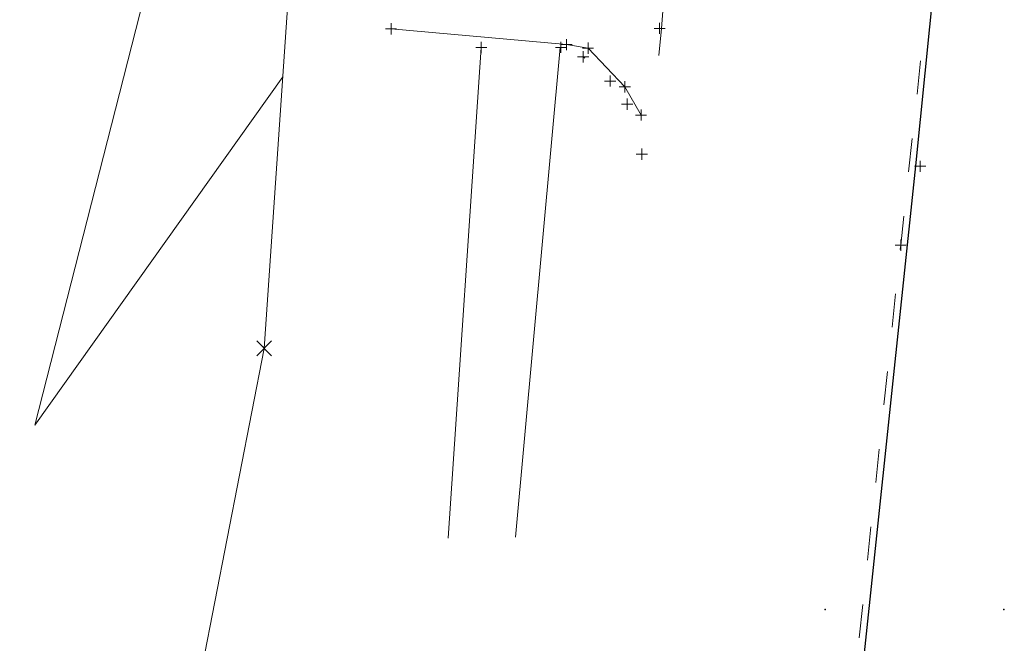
# Model space of a CAD drawing. Extents: x 1620613 to 1693141, y 557269 to 607790.
# Tile 250 of 256: x 1620924 to 1620968, y 607571 to 607599. Entities that reach past the tile are written whole.
import ezdxf

# ---------------------------------------------------------------- set-up
doc = ezdxf.new("R2010")
doc.units = 0
doc.header["$LTSCALE"] = 10
doc.header["$MEASUREMENT"] = 0
for name, pattern in [('DGN Style 1', [4.415544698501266, 0.007346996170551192, -4.408197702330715]), ('DGN Style 3', [10.28579463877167, 7.346996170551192, -2.938798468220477]), ('DGN Style 4', [11.762540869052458, 5.877596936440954, -2.938798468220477, 0.007346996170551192, -2.938798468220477]), ('DGN Style 5', [5.142897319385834, 2.204098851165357, -2.938798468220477])]:
    doc.linetypes.add(name, pattern=pattern)
for name, color, linetype, lineweight in [('DT_X_Contour_Minor', 136, 'DGN Style 3', 0), ('PM_X_Cells', 7, 'Continuous', 0), ('PM_X_Cells (Construction)', 7, 'Continuous', 0), ('PV_X_COP', 4, 'DGN Style 4', 0), ('PV_X_Curb', 120, 'DGN Style 1', 0), ('PV_X_Driveway', 7, 'DGN Style 5', 0), ('PV_X_Shoulder_Aggregate', 30, 'DGN Style 5', 0), ('PV_X_Walk', 120, 'DGN Style 5', 0), ('SV_X_Random_Point (Construction)', 7, 'Continuous', 0), ('UT_X_Water', 133, 'Continuous', 0), ('XS_X_Ground_Line', 92, 'DGN Style 3', 13)]:
    doc.layers.add(name, color=color, linetype=linetype, lineweight=lineweight)
doc.layers.add('PM_X_Surveyed_Line', color=1, linetype='Continuous', lineweight=30, plot=False)
doc.layers.add('SV_X_Shot_Marker (Construction)', color=2, linetype='Continuous', lineweight=0, transparency=0.5)

# ---------------------------------------------------------------- blocks, each defined once
blk = doc.blocks.new('SVPT_79')
at = {"layer": 'SV_X_Shot_Marker (Construction)', "transparency": 33554495}
for p, q in [((-0.02499999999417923, 0), (0.02499999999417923, 0)), ((0, 0.02500000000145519), (0, -0.02499999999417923))]:
    blk.add_line(p, q, dxfattribs=at)
blk.add_point((0, 0), dxfattribs=at)
blk = doc.blocks.new('SVPT_80')
at = {"layer": 'SV_X_Shot_Marker (Construction)', "transparency": 33554495}
for p, q in [((-0.02499999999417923, 0), (0.02500000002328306, 0)), ((2.91038304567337e-11, 0.02500000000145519), (2.91038304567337e-11, -0.02499999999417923))]:
    blk.add_line(p, q, dxfattribs=at)
blk.add_point((2.91038304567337e-11, 0), dxfattribs=at)
blk = doc.blocks.new('SVPT_81')
at = {"layer": 'SV_X_Shot_Marker (Construction)', "transparency": 33554495}
for p, q in [((-0.02499999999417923, 0), (0.02499999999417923, 0)), ((0, 0.02500000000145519), (0, -0.02499999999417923))]:
    blk.add_line(p, q, dxfattribs=at)
blk.add_point((0, 0), dxfattribs=at)
blk = doc.blocks.new('SVPT_82')
at = {"layer": 'SV_X_Shot_Marker (Construction)', "transparency": 33554495}
for p, q in [((-0.02499999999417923, 0), (0.02499999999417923, 0)), ((0, 0.02500000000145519), (0, -0.02499999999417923))]:
    blk.add_line(p, q, dxfattribs=at)
blk.add_point((0, 0), dxfattribs=at)
blk = doc.blocks.new('SVPT_83')
at = {"layer": 'SV_X_Shot_Marker (Construction)', "transparency": 33554495}
for p, q in [((-0.0249999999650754, 7.275957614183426e-12), (0.02500000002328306, 7.275957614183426e-12)), ((2.91038304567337e-11, 0.02500000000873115), (2.91038304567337e-11, -0.02499999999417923))]:
    blk.add_line(p, q, dxfattribs=at)
blk.add_point((2.91038304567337e-11, 7.275957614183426e-12), dxfattribs=at)
blk = doc.blocks.new('SVPT_84')
at = {"layer": 'SV_X_Shot_Marker (Construction)', "transparency": 33554495}
for p, q in [((-0.02499999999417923, 7.275957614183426e-12), (0.02499999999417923, 7.275957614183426e-12)), ((0, 0.02500000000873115), (0, -0.02499999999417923))]:
    blk.add_line(p, q, dxfattribs=at)
blk.add_point((0, 7.275957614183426e-12), dxfattribs=at)
blk = doc.blocks.new('SVPT_85')
at = {"layer": 'SV_X_Shot_Marker (Construction)', "transparency": 33554495}
for p, q in [((-0.02499999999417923, 7.275957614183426e-12), (0.02499999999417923, 7.275957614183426e-12)), ((0, 0.02500000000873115), (0, -0.02499999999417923))]:
    blk.add_line(p, q, dxfattribs=at)
blk.add_point((0, 7.275957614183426e-12), dxfattribs=at)
blk = doc.blocks.new('SVPT_86')
at = {"layer": 'SV_X_Shot_Marker (Construction)', "transparency": 33554495}
for p, q in [((-0.02500000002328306, 0), (0.02499999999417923, 0)), ((0, 0.02500000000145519), (0, -0.02500000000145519))]:
    blk.add_line(p, q, dxfattribs=at)
blk.add_point((0, 0), dxfattribs=at)
blk = doc.blocks.new('SVPT_87')
at = {"layer": 'SV_X_Shot_Marker (Construction)', "transparency": 33554495}
for p, q in [((-0.02499999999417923, 0), (0.02499999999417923, 0)), ((0, 0.02500000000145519), (0, -0.02500000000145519))]:
    blk.add_line(p, q, dxfattribs=at)
blk.add_point((0, 0), dxfattribs=at)
blk = doc.blocks.new('SVPT_88')
at = {"layer": 'SV_X_Shot_Marker (Construction)', "transparency": 33554495}
for p, q in [((-0.02499999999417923, 7.275957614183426e-12), (0.02499999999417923, 7.275957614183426e-12)), ((0, 0.02500000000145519), (0, -0.02499999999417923))]:
    blk.add_line(p, q, dxfattribs=at)
blk.add_point((0, 7.275957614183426e-12), dxfattribs=at)
blk = doc.blocks.new('SVPT_89')
at = {"layer": 'SV_X_Shot_Marker (Construction)', "transparency": 33554495}
for p, q in [((-0.02499999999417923, 0), (0.02500000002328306, 0)), ((0, 0.02500000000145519), (0, -0.02500000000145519))]:
    blk.add_line(p, q, dxfattribs=at)
blk.add_point((0, 0), dxfattribs=at)
blk = doc.blocks.new('SVPT_90')
at = {"layer": 'SV_X_Shot_Marker (Construction)', "transparency": 33554495}
for p, q in [((-0.02499999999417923, 0), (0.02499999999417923, 0)), ((0, 0.02499999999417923), (0, -0.02500000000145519))]:
    blk.add_line(p, q, dxfattribs=at)
blk.add_point((0, 0), dxfattribs=at)
blk = doc.blocks.new('SVPT_181')
at = {"layer": 'SV_X_Shot_Marker (Construction)', "transparency": 33554495}
for p, q in [((0, 0.02499999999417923), (0, -0.02500000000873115)), ((-0.02499999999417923, -7.275957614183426e-12), (0.02499999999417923, -7.275957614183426e-12))]:
    blk.add_line(p, q, dxfattribs=at)
blk.add_point((0, -7.275957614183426e-12), dxfattribs=at)
blk = doc.blocks.new('X_16')
at = {"layer": 'SV_X_Random_Point (Construction)', "color": 7, "linetype": 'Continuous', "lineweight": 0, "transparency": 33554559}
for p, q in [((-0.03333333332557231, -0.03337499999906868), (0.03333333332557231, 0.03337499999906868)), ((-0.03333333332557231, 0.03337499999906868), (0.03333333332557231, -0.03337499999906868))]:
    blk.add_line(p, q, dxfattribs=at)
blk = doc.blocks.new('*U1004')
at = {"layer": 'DT_X_Contour_Minor', "transparency": 33554559, "elevation": 3.800041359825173, "flags": 128}
blk.add_lwpolyline([(-90.53444672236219, 264.6544122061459), (-103.0132385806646, 215.6496313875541), (-91.90935295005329, 231.2714644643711)], dxfattribs=at)
blk = doc.blocks.new('SVPT_983')
at = {"layer": 'SV_X_Shot_Marker (Construction)', "transparency": 33554495}
for p, q in [((-0.02500000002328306, 0), (0.02499999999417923, 0)), ((0, 0.02500000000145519), (0, -0.02500000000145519))]:
    blk.add_line(p, q, dxfattribs=at)
blk.add_point((0, 0), dxfattribs=at)
blk = doc.blocks.new('PMLFT')
at = {"layer": 'PM_X_Cells (Construction)', "color": 7, "linetype": 'Continuous', "lineweight": 30}
for p in [(-8, 0), (0, 0)]:
    blk.add_point(p, dxfattribs=at)

msp = doc.modelspace()

# ---------------------------------------------------------------- linework, layer by layer
at = {"layer": 'PM_X_Surveyed_Line', "extrusion": (-0.5699777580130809, 0.05593936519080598, 0.8197537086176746), "elevation": -889061.1741215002, "flags": 128}
msp.add_lwpolyline([(-762800.7243509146, 1274394.872744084), (-762827.7948874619, 1274393.344968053), (-762827.8369769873, 1274393.482323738), (-762860.1266502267, 1274392.512594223), (-762888.7349943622, 1274392.19777178), (-762921.9483463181, 1274392.0968117), (-762937.1967827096, 1274392.219691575), (-762967.8325241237, 1274392.405223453), (-763013.1488176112, 1274392.800790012), (-763040.445352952, 1274392.877340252), (-763083.2156928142, 1274393.219220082)], dxfattribs=at)
at = {"layer": 'PV_X_COP', "extrusion": (-0.9679800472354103, 0.09713414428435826, 0.2314726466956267), "elevation": -1509805.403533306, "flags": 128}
msp.add_lwpolyline([(-766194.2061508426, 360319.8205437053), (-766219.4609785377, 360319.4626058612), (-766248.7121090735, 360319.1164723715), (-766278.3028658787, 360318.3432825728), (-766311.0205938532, 360317.8892826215), (-766326.56087844, 360317.8847577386), (-766357.2773902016, 360318.0230901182), (-766401.988898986, 360318.4512071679), (-766430.7199563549, 360318.6894594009), (-766473.3969242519, 360318.9243948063)], dxfattribs=at)
at = {"layer": 'PV_X_Curb', "elevation": 1053.728714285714, "flags": 128}
msp.add_lwpolyline([(1620949.604000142, 607597.4940107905), (1620950.817000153, 607596.410010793), (1620951.582000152, 607595.374010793), (1620952.232000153, 607593.1330107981), (1620950.371000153, 607569.6610107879), (1620946.986000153, 607540.3400107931), (1620944.358000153, 607513.660010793)], dxfattribs=at)
at = {"layer": 'PV_X_Driveway', "extrusion": (0.01803065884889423, -0.06390422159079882, 0.9977931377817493), "elevation": -8549.73520020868, "flags": 128}
msp.add_lwpolyline([(1725026.402776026, 144353.3738397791), (1725033.779025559, 144350.5570870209), (1725034.660739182, 144350.1358491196), (1725035.775800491, 144348.0202757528), (1725036.128962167, 144346.5966500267)], dxfattribs=at)
at = {"layer": 'PV_X_Shoulder_Aggregate', "extrusion": (0.7597704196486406, -0.0735864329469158, 0.6460138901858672), "elevation": 1187521.95276831, "flags": 128}
msp.add_lwpolyline([(761104.7941069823, -1003636.982352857), (761092.817024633, -1003637.020721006), (761091.1652758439, -1003636.64965958), (761089.8472559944, -1003636.248977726), (761089.2971443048, -1003635.95044162), (761065.441364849, -1003636.387445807), (761046.3145468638, -1003636.671259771), (761032.6205619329, -1003637.0431174), (761003.4759848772, -1003637.217003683), (760973.789177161, -1003637.278341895), (760947.0144889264, -1003637.445877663), (760946.94148592, -1003638.292409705), (760944.9986542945, -1003638.252894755), (760944.9995468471, -1003637.455882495), (760942.5646133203, -1003637.286164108), (760922.7560381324, -1003636.987010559), (760905.4729080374, -1003637.042599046), (760875.4550608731, -1003636.379508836), (760865.0666991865, -1003636.022399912), (760852.4401284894, -1003635.99654184), (760839.3065932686, -1003635.97400874), (760832.1425514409, -1003635.991799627), (760808.2338447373, -1003635.378165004)], dxfattribs=at)
at = {"layer": 'PV_X_Walk', "elevation": 1053.925285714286, "flags": 128}
msp.add_lwpolyline([(1620945.045000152, 607597.9110107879), (1620943.180000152, 607570.3250107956), (1620940.281000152, 607541.878010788), (1620936.985000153, 607505.276010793), (1620935.597000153, 607492.797010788), (1620933.547000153, 607472.2180107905), (1620925.522000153, 607473.1560107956)], dxfattribs=at)
at = {"layer": 'PV_X_Walk', "extrusion": (0.07668494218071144, -0.000550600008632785, 0.9970552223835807), "elevation": 125018.2889647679, "flags": 128}
msp.add_lwpolyline([(619220.4128845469, -1611703.186023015), (619192.3061994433, -1611700.816149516), (619163.6766981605, -1611698.646361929), (619129.6178162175, -1611695.55846127), (619113.5400106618, -1611693.705212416), (619094.3701016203, -1611692.701837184), (619058.3371946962, -1611689.450307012), (619053.1007396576, -1611688.977213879), (619042.4716541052, -1611688.015040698), (619028.5700262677, -1611687.133741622), (619028.6754853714, -1611689.572227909)], dxfattribs=at)
at = {"layer": 'UT_X_Water', "linetype": 'Continuous'}
for p, q in [((1620964.563783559, 607595.8203037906, 1054.001916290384), (1620964.725079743, 607597.3115927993, 1054.008290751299)), ((1620964.187425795, 607592.3406294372, 1053.987042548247), (1620964.34872198, 607593.8319184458, 1053.993417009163)), ((1620963.444806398, 607585.3802802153, 1053.944436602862), (1620963.602004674, 607586.8719753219, 1053.956030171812)), ((1620963.07801042, 607581.8996582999, 1053.917384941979), (1620963.235208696, 607583.3913534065, 1053.928978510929)), ((1620962.711214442, 607578.4190363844, 1053.890333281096), (1620962.868412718, 607579.910731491, 1053.901926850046)), ((1620962.344418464, 607574.938414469, 1053.863281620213), (1620962.501616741, 607576.4301095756, 1053.874875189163)), ((1620961.977622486, 607571.4577925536, 1053.836229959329), (1620962.134820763, 607572.9494876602, 1053.847823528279))]:
    msp.add_line(p, q, dxfattribs=at)
at = {"layer": 'UT_X_Water', "linetype": 'Continuous', "extrusion": (0.7802394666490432, -0.0870374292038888, 0.6193955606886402), "elevation": 1212509.79261712, "flags": 128}
msp.add_lwpolyline([(783550.8022605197, -955278.5752633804), (783550.9978426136, -955278.5733377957), (783552.3022319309, -955278.5662770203)], dxfattribs=at)
at = {"layer": 'XS_X_Ground_Line'}
msp.add_polyline3d([(1620937.135000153, 607610.919610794, 1054.0878), (1620935.315000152, 607584.4272107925, 1054.665499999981), (1620928.858000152, 607551.1930107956, 1053.969), (1620925.198000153, 607530.2345107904, 1053.8388), (1620918.419000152, 607505.2708107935, 1053.802799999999), (1620916.534000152, 607497.1757107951, 1053.688099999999), (1620919.823000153, 607452.0320107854, 1054.560400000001)], dxfattribs=at)

# ---------------------------------------------------------------- block references
at = {"layer": 'DT_X_Contour_Minor', "transparency": 33554559}
msp.add_blockref('*U1004', (1621028.060791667, 607365.3311666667, 1050.599958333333), dxfattribs=at)
at = {"layer": 'PM_X_Cells', "color": 7, "linetype": 'Continuous', "lineweight": 30}
msp.add_blockref('PMLFT', (1620968.447012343, 607572.7308344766, 1053.833526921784), dxfattribs=at)
at = {"layer": 'SV_X_Random_Point (Construction)', "color": 7, "linetype": 'Continuous', "lineweight": 0, "transparency": 33554559, "xscale": 10, "yscale": 10, "zscale": 10}
msp.add_blockref('X_16', (1620935.315000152, 607584.4272107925, 1054.6655), dxfattribs=at)
at = {"layer": 'SV_X_Shot_Marker (Construction)', "transparency": 33554495, "xscale": 10, "yscale": 10, "zscale": 10}
for name, p in [('SVPT_79', (1620941.002000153, 607598.7510107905, 1054.056)), ('SVPT_86', (1620953.033000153, 607598.7680107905, 1053.708)), ('SVPT_85', (1620945.045000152, 607597.9110107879, 1054.059)), ('SVPT_84', (1620948.614000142, 607597.9180107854, 1053.977)), ('SVPT_80', (1620948.866000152, 607598.043010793, 1053.964)), ('SVPT_81', (1620949.827000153, 607597.8840107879, 1053.841)), ('SVPT_87', (1620949.604000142, 607597.4940107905, 1053.885)), ('SVPT_88', (1620950.817000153, 607596.410010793, 1053.868)), ('SVPT_82', (1620951.474000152, 607596.1530107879, 1053.735)), ('SVPT_89', (1620951.582000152, 607595.374010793, 1053.856)), ('SVPT_83', (1620952.199000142, 607594.8840107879, 1053.606)), ('SVPT_90', (1620952.232000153, 607593.1330107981, 1053.846)), ('SVPT_181', (1620964.704000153, 607592.5900107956, 1053.948)), ('SVPT_983', (1620963.832100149, 607589.055410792, 1053.973))]:
    msp.add_blockref(name, p, dxfattribs=at)

doc.saveas('drawing.dxf')
